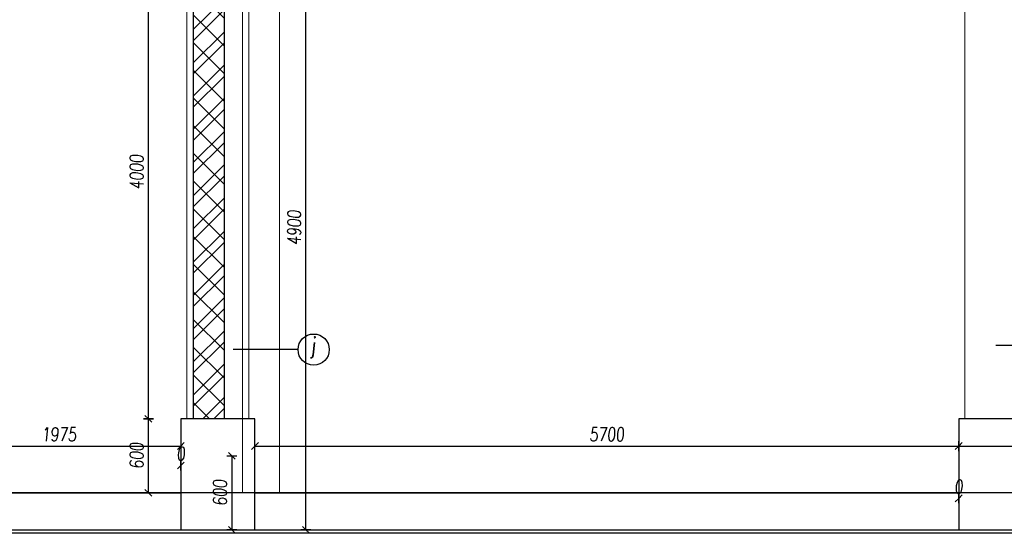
# Model space of a CAD drawing. Header units: millimetres. Extents: x 171 to 266814, y 44 to 350448.
# Tile 12 of 105: x 8303 to 16277, y 9330 to 13495. Entities that reach past the tile are written whole.
import ezdxf

# ---------------------------------------------------------------- set-up
doc = ezdxf.new("R2010")
doc.units = ezdxf.units.MM
doc.header["$LTSCALE"] = 100
doc.linetypes.add('ACAD_ISO12W100', pattern=[22, 12, -3, 0.5, -3, 0.5, -3])
doc.linetypes.add('ČERCHOVANÁ', pattern=[25.4, 12.7, -6.35, 0, -6.35])
doc.layers.add('2DE_PRO_KK', color=136, linetype='Continuous', lineweight=15)
doc.layers.add('NAD', color=4, linetype='ACAD_ISO12W100', lineweight=13)
for name, color, linetype in [('KOTY 50', 7, 'Continuous'), ('KOTY-DVERE', 8, 'Continuous'), ('NOVÁ TLUSTÁ', 240, 'Continuous'), ('OSY', 7, 'Continuous'), ('SLOUPY', 3, 'Continuous'), ('SRAFA', 9, 'Continuous'), ('TENKA', 253, 'Continuous'), ('TLUSTA', 2, 'Continuous'), ('ŠRAFA', 253, 'Continuous')]:
    doc.layers.add(name, color=color, linetype=linetype)
doc.styles.add('CP_ATTR', font='ROMANS.SHX')
doc.styles.add('CS-ROMANS', font='romans.shx', dxfattribs={"width": 0.75, "oblique": 5})
doc.dimstyles.new('A_KÓTA_50', dxfattribs={"dimtxt": 110, "dimasz": 2, "dimexe": 100, "dimexo": 1500, "dimgap": 40, "dimtad": 1, "dimrnd": 1, "dimdsep": 46, "dimtxsty": 'CS-ROMANS', "dimblk": 'KOT_CARA20', "dimcen": 45, "dimse1": 1, "dimse2": 1, "dimclrd": 256, "dimclre": 256, "dimclrt": 256, "dimadec": 0, "dimazin": 0, "dimtfac": 1, "dimtix": 1, "dimtmove": 2, "dimatfit": 3, "dimldrblk": 'OBLIQUE', "dimfxl": 100, "dimtolj": 1, "dimarcsym": 0})

# ---------------------------------------------------------------- blocks, each defined once
blk = doc.blocks.new('KOT_CARA20')
for p, q in [((0, 0), (-14.1, -14.1)), ((0, 20), (0, -20)), ((0, 0), (14.1, 14.1))]:
    blk.add_line(p, q)
blk = doc.blocks.new('*D84')
at = {"layer": 'Defpoints', "color": 0, "transparency": 16777216}
for p in [(7632.6, 10036.6), (9607.6, 10036.9), (9607.6, 9948.2)]:
    blk.add_point(p, dxfattribs=at)
at = {"layer": 'KOTY 50', "lineweight": -2, "ltscale": 5, "transparency": 16777216}
blk.add_line((7634.6, 10036.9), (9605.6, 10036.9), dxfattribs=at)
at = {"layer": 'KOTY 50', "lineweight": -2, "transparency": 16777216, "xscale": 2, "yscale": 2, "zscale": 2, "rotation": 180}
blk.add_blockref('KOT_CARA20', (7632.6, 10036.9), dxfattribs=at)
at = {"layer": 'KOTY 50', "lineweight": -2, "transparency": 16777216, "xscale": 2, "yscale": 2, "zscale": 2}
blk.add_blockref('KOT_CARA20', (9607.6, 10036.9), dxfattribs=at)
at = {"layer": 'KOTY 50', "transparency": 16777216, "insert": (8620.1, 10131.9), "char_height": 110, "attachment_point": 5, "style": 'CS-ROMANS'}
blk.add_mtext('\\A1;1975', dxfattribs=at)
blk = doc.blocks.new('_OBLIQUE')
at = {"color": 0, "linetype": 'ByBlock', "ltscale": 15}
blk.add_line((-0.5, -0.5), (0.5, 0.5), dxfattribs=at)
blk = doc.blocks.new('*D85')
at = {"layer": 'Defpoints', "color": 0, "transparency": 16777216}
for p in [(9607.6, 9948.2), (9607.6, 9879.5), (9607.6, 9729.2)]:
    blk.add_point(p, dxfattribs=at)
at = {"layer": 'KOTY 50', "lineweight": -2, "ltscale": 5, "transparency": 16777216}
for p, q in [((9605.6, 9879.5), (9603.6, 9879.5)), ((9607.6, 9879.5), (9607.6, 9879.5)), ((9609.6, 9879.5), (9611.6, 9879.5))]:
    blk.add_line(p, q, dxfattribs=at)
at = {"layer": 'KOTY 50', "lineweight": -2, "transparency": 16777216, "xscale": 2, "yscale": 2, "zscale": 2}
blk.add_blockref('KOT_CARA20', (9607.6, 9879.5), dxfattribs=at)
at = {"layer": 'KOTY 50', "lineweight": -2, "transparency": 16777216, "xscale": 2, "yscale": 2, "zscale": 2, "rotation": 180}
blk.add_blockref('KOT_CARA20', (9607.6, 9879.5), dxfattribs=at)
at = {"layer": 'KOTY 50', "transparency": 16777216, "insert": (9607.6, 9974.5), "char_height": 110, "attachment_point": 5, "style": 'CS-ROMANS'}
blk.add_mtext('\\A1;0', dxfattribs=at)
blk = doc.blocks.new('*D86')
at = {"layer": 'Defpoints', "color": 0, "transparency": 16777216}
for p in [(15907.6, 10051.6), (15907.6, 10036.9), (10207.6, 9807.9)]:
    blk.add_point(p, dxfattribs=at)
at = {"layer": 'KOTY 50', "lineweight": -2, "ltscale": 5, "transparency": 16777216}
blk.add_line((10209.6, 10036.9), (15905.6, 10036.9), dxfattribs=at)
at = {"layer": 'KOTY 50', "lineweight": -2, "transparency": 16777216, "xscale": 2, "yscale": 2, "zscale": 2, "rotation": 180}
blk.add_blockref('KOT_CARA20', (10207.6, 10036.9), dxfattribs=at)
at = {"layer": 'KOTY 50', "lineweight": -2, "transparency": 16777216, "xscale": 2, "yscale": 2, "zscale": 2}
blk.add_blockref('KOT_CARA20', (15907.6, 10036.9), dxfattribs=at)
at = {"layer": 'KOTY 50', "transparency": 16777216, "insert": (13057.6, 10131.9), "char_height": 110, "attachment_point": 5, "style": 'CS-ROMANS'}
blk.add_mtext('\\A1;5700', dxfattribs=at)
blk = doc.blocks.new('*D87')
at = {"layer": 'Defpoints', "color": 0, "transparency": 16777216}
for p in [(15907.6, 10051.6), (15907.6, 9613.1), (15907.6, 9596)]:
    blk.add_point(p, dxfattribs=at)
at = {"layer": 'KOTY 50', "lineweight": -2, "ltscale": 5, "transparency": 16777216}
for p, q in [((15905.6, 9613.1), (15903.6, 9613.1)), ((15907.6, 9613.1), (15907.6, 9613.1)), ((15909.6, 9613.1), (15911.6, 9613.1))]:
    blk.add_line(p, q, dxfattribs=at)
at = {"layer": 'KOTY 50', "lineweight": -2, "transparency": 16777216, "xscale": 2, "yscale": 2, "zscale": 2}
blk.add_blockref('KOT_CARA20', (15907.6, 9613.1), dxfattribs=at)
at = {"layer": 'KOTY 50', "lineweight": -2, "transparency": 16777216, "xscale": 2, "yscale": 2, "zscale": 2, "rotation": 180}
blk.add_blockref('KOT_CARA20', (15907.6, 9613.1), dxfattribs=at)
at = {"layer": 'KOTY 50', "transparency": 16777216, "insert": (15907.6, 9708.1), "char_height": 110, "attachment_point": 5, "style": 'CS-ROMANS'}
blk.add_mtext('\\A1;0', dxfattribs=at)
blk = doc.blocks.new('*D88')
at = {"layer": 'Defpoints', "color": 0, "transparency": 16777216}
for p in [(22207.6, 10172.4), (22207.6, 10036.9), (15907.6, 9596)]:
    blk.add_point(p, dxfattribs=at)
at = {"layer": 'KOTY 50', "lineweight": -2, "ltscale": 5, "transparency": 16777216}
blk.add_line((15909.6, 10036.9), (22205.6, 10036.9), dxfattribs=at)
at = {"layer": 'KOTY 50', "lineweight": -2, "transparency": 16777216, "xscale": 2, "yscale": 2, "zscale": 2, "rotation": 180}
blk.add_blockref('KOT_CARA20', (15907.6, 10036.9), dxfattribs=at)
at = {"layer": 'KOTY 50', "lineweight": -2, "transparency": 16777216, "xscale": 2, "yscale": 2, "zscale": 2}
blk.add_blockref('KOT_CARA20', (22207.6, 10036.9), dxfattribs=at)
at = {"layer": 'KOTY 50', "transparency": 16777216, "insert": (19057.6, 10131.9), "char_height": 110, "attachment_point": 5, "style": 'CS-ROMANS'}
blk.add_mtext('\\A1;6300', dxfattribs=at)
blk = doc.blocks.new('*D264')
at = {"layer": 'Defpoints', "color": 0, "transparency": 16777216}
for p in [(9345.2, 10257.9), (9607.6, 10257.9), (9430.5, 9657.9)]:
    blk.add_point(p, dxfattribs=at)
at = {"layer": 'KOTY 50', "lineweight": -2, "ltscale": 5, "transparency": 16777216}
blk.add_line((9345.2, 9659.9), (9345.2, 10255.9), dxfattribs=at)
at = {"layer": 'KOTY 50', "lineweight": -2, "transparency": 16777216, "xscale": 2, "yscale": 2, "zscale": 2}
for p, rotation in [((9345.2, 10257.9), 90), ((9345.2, 9657.9), 270)]:
    blk.add_blockref('KOT_CARA20', p, dxfattribs=dict(at, rotation=rotation))
at = {"layer": 'KOTY 50', "transparency": 16777216, "insert": (9250.2, 9957.9), "char_height": 110, "attachment_point": 5, "rotation": 90, "style": 'CS-ROMANS'}
blk.add_mtext('\\A1;600', dxfattribs=at)
blk = doc.blocks.new('*D265')
at = {"layer": 'Defpoints', "color": 0, "transparency": 16777216}
for p in [(9345.2, 14257.9), (9707.6, 14257.9), (9607.6, 10257.9)]:
    blk.add_point(p, dxfattribs=at)
at = {"layer": 'KOTY 50', "lineweight": -2, "ltscale": 5, "transparency": 16777216}
blk.add_line((9345.2, 10259.9), (9345.2, 14255.9), dxfattribs=at)
at = {"layer": 'KOTY 50', "lineweight": -2, "transparency": 16777216, "xscale": 2, "yscale": 2, "zscale": 2}
for p, rotation in [((9345.2, 14257.9), 90), ((9345.2, 10257.9), 270)]:
    blk.add_blockref('KOT_CARA20', p, dxfattribs=dict(at, rotation=rotation))
at = {"layer": 'KOTY 50', "transparency": 16777216, "insert": (9250.2, 12257.9), "char_height": 110, "attachment_point": 5, "rotation": 90, "style": 'CS-ROMANS'}
blk.add_mtext('\\A1;4000', dxfattribs=at)
blk = doc.blocks.new('*D271')
at = {"layer": 'Defpoints', "color": 0, "transparency": 16777216}
for p in [(9607.6, 9957.9), (9607.6, 9357.9), (10020.7, 9357.9)]:
    blk.add_point(p, dxfattribs=at)
at = {"layer": 'KOTY 50', "lineweight": -2, "ltscale": 5, "transparency": 16777216}
blk.add_line((10020.7, 9955.9), (10020.7, 9359.9), dxfattribs=at)
at = {"layer": 'KOTY 50', "lineweight": -2, "transparency": 16777216, "xscale": 2, "yscale": 2, "zscale": 2}
for p, rotation in [((10020.7, 9957.9), 90), ((10020.7, 9357.9), 270)]:
    blk.add_blockref('KOT_CARA20', p, dxfattribs=dict(at, rotation=rotation))
at = {"layer": 'KOTY 50', "transparency": 16777216, "insert": (9925.7, 9657.9), "char_height": 110, "attachment_point": 5, "rotation": 90, "style": 'CS-ROMANS'}
blk.add_mtext('\\A1;600', dxfattribs=at)
blk = doc.blocks.new('*D272')
at = {"layer": 'Defpoints', "color": 0, "transparency": 16777216}
for p in [(10107.6, 14257.9), (10620.7, 14257.9), (9607.6, 9357.9)]:
    blk.add_point(p, dxfattribs=at)
at = {"layer": 'KOTY 50', "lineweight": -2, "ltscale": 5, "transparency": 16777216}
blk.add_line((10620.7, 9359.9), (10620.7, 14255.9), dxfattribs=at)
at = {"layer": 'KOTY 50', "lineweight": -2, "transparency": 16777216, "xscale": 2, "yscale": 2, "zscale": 2}
for p, rotation in [((10620.7, 14257.9), 90), ((10620.7, 9357.9), 270)]:
    blk.add_blockref('KOT_CARA20', p, dxfattribs=dict(at, rotation=rotation))
at = {"layer": 'KOTY 50', "transparency": 16777216, "insert": (10525.7, 11807.9), "char_height": 110, "attachment_point": 5, "rotation": 90, "style": 'CS-ROMANS'}
blk.add_mtext('\\A1;4900', dxfattribs=at)
blk = doc.blocks.new('*U458')
for p, q in [((0, -150), (0, 150)), ((0, 150), (8465, 150)), ((8465, 150), (8465, -150)), ((8465, -150), (0, -150))]:
    blk.add_line(p, q)
at = {"style": 'CP_ATTR', "flags": 9}
for tag in ['NAME', 'PRODUCER', 'PRODUCT-TYPE', 'ARTICLE', 'FLOW', 'NUMBER', 'SYSTEM', 'FORM', 'SIZE', 'OTHER']:
    blk.add_attdef(tag, (0, 0), '', height=0.0001, dxfattribs=at)

msp = doc.modelspace()

# ---------------------------------------------------------------- hatches: boundary and pattern name
at = {"layer": 'SRAFA', "ltscale": 5}
h = msp.add_hatch(dxfattribs=at)
h.set_pattern_fill('ANSI32', color=253, scale=20)
h.set_pattern_definition([(45, (270826.47, -138738.65), (-134.70384, 134.70384), []), (45, (270916.27, -138738.65), (-134.70384, 134.70384), [])])
h.paths.add_polyline_path([(9957.556, 14257.91), (9707.556, 14257.91), (9707.556, 14007.91), (9957.556, 14007.91)])
h.paths.add_polyline_path([(9957.556, 14007.91), (9707.556, 14007.91), (9707.556, 10707.91), (9957.556, 10707.91)])
h.paths.add_polyline_path([(9957.556, 10707.91), (9707.556, 10707.91), (9707.556, 10457.91), (9957.556, 10457.91)])
h.paths.add_polyline_path([(9957.556, 10457.91), (9707.556, 10457.91), (9707.556, 10257.91), (9957.556, 10257.91)])
at = {"layer": 'ŠRAFA', "ltscale": 5}
h = msp.add_hatch(dxfattribs=at)
h.set_pattern_fill('ANSI31', color=253, scale=50, angle=90)
h.set_pattern_definition([(135, (-294224.35, -112688.84), (-112.2532, -112.2532), [])])
h.paths.add_polyline_path([(9907.556, 14257.91), (9707.556, 14257.91), (9707.556, 10257.91), (9907.556, 10257.91)])
h.paths.add_polyline_path([(9957.556, 13057.91), (9957.556, 14257.91), (9907.556, 14257.91), (9907.556, 10257.91), (9957.556, 10257.91)])
h.paths.add_polyline_path([(9895.836, 13773.986), (10151.193, 13773.986), (10165.61, 13938.776), (9910.253, 13938.776)], flags=9)

# ---------------------------------------------------------------- linework, layer by layer
at = {"layer": 'KOTY-DVERE', "color": 253, "ltscale": 5}
for p, q in [((16731.689, 10853.477), (16207.557, 10853.477)), ((10556.932, 10819.311), (10032.8, 10819.311))]:
    msp.add_line(p, q, dxfattribs=at)
at = {"layer": 'KOTY-DVERE', "color": 253}
msp.add_circle((10683.488, 10819.311), 126.556, dxfattribs=at)
at = {"layer": 'NAD', "color": 253, "ltscale": 20}
for points in [[(9657.556, 10257.91), (9657.556, 28257.91)], [(10157.556, 10257.91), (10157.556, 28257.91)], [(15957.556, 10257.91), (15957.556, 28257.91)]]:
    msp.add_lwpolyline(points, dxfattribs=at)
at = {"layer": 'NOVÁ TLUSTÁ', "color": 253, "ltscale": 5}
for p, q in [((9707.556, 14257.91), (9707.556, 10257.91)), ((9957.556, 14257.91), (9957.556, 13057.91)), ((9957.556, 13057.91), (9957.556, 10257.91))]:
    msp.add_line(p, q, dxfattribs=at)
at = {"layer": 'OSY', "color": 253, "linetype": 'ČERCHOVANÁ', "ltscale": 25}
msp.add_line((20607.556, 9657.91), (2355.14, 9657.91), dxfattribs=at)
at = {"layer": 'SLOUPY', "color": 253}
for points in [[(9607.556, 10257.91), (9607.556, 9357.91), (10207.556, 9357.91), (10207.556, 10257.91)], [(15907.556, 10257.91), (15907.556, 9357.91), (16507.556, 9357.91), (16507.556, 10257.91)]]:
    msp.add_lwpolyline(points, close=True, dxfattribs=at)
at = {"layer": 'TENKA', "color": 253}
msp.add_lwpolyline([(4222.556, 9332.91), (29057.556, 9332.91)], dxfattribs=at)
at = {"layer": 'TLUSTA', "color": 253}
for points in [[(4672.556, 9657.91), (9607.556, 9657.91)], [(10207.556, 9657.91), (15907.556, 9657.91)], [(4672.556, 9357.91), (9607.556, 9357.91)], [(10207.556, 9357.91), (15907.556, 9357.91)]]:
    msp.add_lwpolyline(points, dxfattribs=at)

# ---------------------------------------------------------------- block references
at = {"layer": '2DE_PRO_KK', "rotation": 270}
msp.add_blockref('*U458', (10257.556, 18122.91), dxfattribs=at)

# ---------------------------------------------------------------- texts
at = {"layer": 'KOTY-DVERE', "color": 253, "insert": (10678.286, 10836.212), "char_height": 125, "attachment_point": 5, "style": 'CS-ROMANS'}
msp.add_mtext_dynamic_manual_height_columns('j', width=141.62944, gutter_width=12.5, heights=[0], dxfattribs=at)

# ---------------------------------------------------------------- dimensions: what is measured, and where the dimension line sits
at = {"layer": 'KOTY 50', "color": 253, "ltscale": 5}
for base, p1, p2, picture, middle in [((9345.184, 14257.91), (9607.556, 10257.91), (9707.556, 14257.91), '*D265', (9250.184, 12257.91)), ((10620.667, 14257.91), (9607.556, 9357.91), (10107.556, 14257.91), '*D272', (10525.667, 11807.91)), ((9345.184, 10257.91), (9430.525, 9657.91), (9607.556, 10257.91), '*D264', (9250.184, 9957.91)), ((10020.667, 9357.91), (9607.556, 9957.91), (9607.556, 9357.91), '*D271', (9925.667, 9657.91))]:
    dim = msp.add_linear_dim(base=base, p1=p1, p2=p2, angle=90, dimstyle='A_KÓTA_50', dxfattribs=at)
    dim.commit()
    dim.dimension.update_dxf_attribs({"geometry": picture, "text_midpoint": middle})
for base, p1, p2, picture, middle in [((9607.556, 10036.936), (7632.552, 10036.571), (9607.556, 9948.207), '*D84', (8620.054, 10131.936)), ((15907.556, 10036.936), (10207.556, 9807.91), (15907.556, 10051.56), '*D86', (13057.556, 10131.936)), ((22207.556, 10036.936), (15907.556, 9595.989), (22207.556, 10172.405), '*D88', (19057.556, 10131.936)), ((15907.556348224, 9613.094426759), (15907.556348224, 10051.560048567), (15907.556348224, 9595.989489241), '*D87', (15907.556348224, 9708.094426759)), ((9607.556348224, 9879.492621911), (9607.556348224, 9948.206904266), (9607.556348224, 9729.188586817), '*D85', (9607.556348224, 9974.492621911))]:
    dim = msp.add_linear_dim(base=base, p1=p1, p2=p2, dimstyle='A_KÓTA_50', dxfattribs=at)
    dim.commit()
    dim.dimension.update_dxf_attribs({"geometry": picture, "text_midpoint": middle})

doc.saveas('drawing.dxf')
